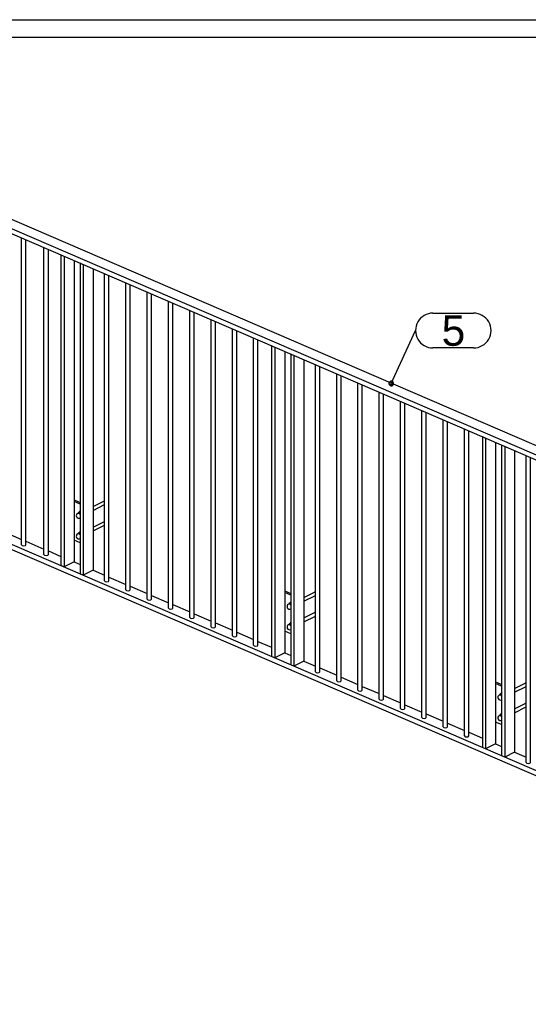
# Model space of a CAD drawing. Header units: millimetres. Extents: x -961 to -664, y 2222 to 2432.
# Tile 10 of 12: x -842 to -784, y 2314 to 2427. Entities that reach past the tile are written whole.
import ezdxf
from ezdxf.enums import TextEntityAlignment as Align

# ---------------------------------------------------------------- set-up
doc = ezdxf.new("R2010")
doc.units = ezdxf.units.MM
doc.layers.get('0').update_dxf_attribs({"linetype": 'CONTINUOUS'})
doc.layers.add('DIM49', color=4, linetype='CONTINUOUS')
doc.layers.add('TXT_ALL', color=7, linetype='CONTINUOUS')
doc.styles.add('ARIAL', font='arial.ttf')

# ---------------------------------------------------------------- blocks, each defined once
blk = doc.blocks.new('DINA4Q_00002', base_point=(-670.55, 2424.72))
blk.add_line((-953.55, 2424.72), (-670.55, 2424.72))
blk.add_lwpolyline([(-955.55, 2226.72), (-955.55, 2426.72), (-668.55, 2426.72)])
blk = doc.blocks.new('_ZBL0014_00001')
blk.add_blockref('DINA4Q_00002', (-670.55, 2424.72))
blk = doc.blocks.new('SHAPE_00612', base_point=(-799.37, 2384.91))
at = {"layer": 'DIM49', "color": 3}
for p, q in [((-794.58, 2393), (-789.9, 2393)), ((-799.37, 2384.91), (-796.58, 2391)), ((-789.9, 2389), (-794.58, 2389)), ((-799.11, 2384.95), (-799.63, 2384.95)), ((-799.26, 2385.15), (-799.48, 2385.15)), ((-799.17, 2384.75), (-799.58, 2384.75))]:
    blk.add_line(p, q, dxfattribs=at)
blk.add_lwpolyline([(-799.42, 2384.65), (-799.35, 2384.65), (-799.28, 2384.66), (-799.22, 2384.69), (-799.17, 2384.74), (-799.13, 2384.8), (-799.11, 2384.86), (-799.11, 2384.93), (-799.13, 2385), (-799.16, 2385.06), (-799.2, 2385.11), (-799.26, 2385.15), (-799.33, 2385.17), (-799.4, 2385.17), (-799.46, 2385.15), (-799.53, 2385.12), (-799.58, 2385.08), (-799.61, 2385.02), (-799.63, 2384.95), (-799.63, 2384.88), (-799.62, 2384.82), (-799.59, 2384.76), (-799.54, 2384.71), (-799.48, 2384.67)], close=True, dxfattribs=at)
for centre, start_param, end_param in [((-794.58, 2391), 1.570796, 4.712389), ((-789.9, 2391), 4.712389, 7.853982)]:
    blk.add_ellipse(centre, major_axis=(2, 0), ratio=1, start_param=start_param, end_param=end_param, dxfattribs=at)
at = {"layer": 'TXT_ALL', "style": 'ARIAL'}
blk.add_text('5', height=3.5, dxfattribs=at).set_placement((-793.58, 2391), align=Align.MIDDLE_LEFT)
blk = doc.blocks.new('Videhek_00164', base_point=(-726.53, 2352.61))
blk.add_blockref('SHAPE_00612', (-799.37, 2384.91))
blk = doc.blocks.new('Koker 50x20x2 EN 10219-2_00166', base_point=(-848.54, 2405.1))
for p, q in [((-847.41, 2405.67), (-725.54, 2353.12)), ((-848.54, 2405.1), (-726.67, 2352.55))]:
    blk.add_line(p, q)
blk.add_lwpolyline([(-847.41, 2405.67), (-848.54, 2405.1), (-848.05, 2404.3), (-727.16, 2352.17)])
blk = doc.blocks.new('Koker 50x20x2 EN 10219-2_00165')
blk.add_blockref('Koker 50x20x2 EN 10219-2_00166', (-848.54, 2405.1))
blk = doc.blocks.new('Koker 50x20x2 EN 10219-2_00168', base_point=(-848.05, 2368.61))
for p, q in [((-848.05, 2368.61), (-727.16, 2316.49)), ((-843.81, 2367.84), (-841.86, 2367)), ((-841.36, 2366.79), (-839.29, 2365.89)), ((-838.79, 2365.68), (-837.34, 2365.05)), ((-835.84, 2364.41), (-835.14, 2364.11)), ((-833.64, 2363.46), (-832.32, 2362.89)), ((-831.82, 2362.67), (-829.87, 2361.83)), ((-829.37, 2361.62), (-827.42, 2360.78)), ((-826.92, 2360.56), (-824.97, 2359.72)), ((-824.47, 2359.51), (-822.53, 2358.67)), ((-822.03, 2358.45), (-820.08, 2357.61)), ((-819.58, 2357.4), (-817.63, 2356.56)), ((-817.13, 2356.34), (-815.19, 2355.5)), ((-814.69, 2355.29), (-813.12, 2354.61)), ((-811.62, 2353.96), (-810.91, 2353.66)), ((-809.41, 2353.01), (-808.09, 2352.44)), ((-807.59, 2352.23), (-805.64, 2351.39)), ((-805.14, 2351.17), (-803.2, 2350.33)), ((-802.7, 2350.12), (-800.75, 2349.28)), ((-800.25, 2349.06), (-798.3, 2348.22)), ((-797.8, 2348), (-795.85, 2347.17)), ((-795.35, 2346.95), (-793.41, 2346.11)), ((-792.91, 2345.89), (-790.96, 2345.05)), ((-790.46, 2344.84), (-788.89, 2344.16)), ((-787.39, 2343.52), (-786.69, 2343.21)), ((-785.19, 2342.57), (-783.86, 2341.99))]:
    blk.add_line(p, q)
blk.add_lwpolyline([(-846.92, 2369.18), (-848.05, 2368.61), (-848.54, 2368.23), (-726.67, 2315.69)])
blk = doc.blocks.new('Koker 50x20x2 EN 10219-2_00167')
blk.add_blockref('Koker 50x20x2 EN 10219-2_00168', (-848.05, 2368.61))
blk = doc.blocks.new('Plaatwerk D_ 10_00175', base_point=(-835.14, 2371.04))
for p, q in [((-835.14, 2371.04), (-835.84, 2371.34)), ((-835.14, 2366.61), (-835.84, 2366.92))]:
    blk.add_line(p, q)
blk.add_lwpolyline([(-835.84, 2371.45), (-835.74, 2371.51), (-835.14, 2371.25)])
blk = doc.blocks.new('Plaatwerk D_ 10_00174')
blk.add_blockref('Plaatwerk D_ 10_00175', (-835.14, 2371.04))
blk = doc.blocks.new('Plaatwerk D_ 15_00177', base_point=(-836.98, 2399.52))
for p, q in [((-836.98, 2399.52), (-836.98, 2363.84)), ((-835.84, 2399.03), (-835.84, 2364.41)), ((-836.98, 2363.84), (-837.34, 2364)), ((-835.84, 2364.41), (-836.98, 2363.84))]:
    blk.add_line(p, q)
blk.add_lwpolyline([(-836.98, 2399.52), (-837.34, 2399.68), (-837.34, 2364)])
blk = doc.blocks.new('Plaatwerk D_ 15_00176')
blk.add_blockref('Plaatwerk D_ 15_00177', (-836.98, 2399.52))
blk = doc.blocks.new('Plaatwerk D_ 15_00179', base_point=(-834.77, 2398.57))
for p, q in [((-834.77, 2398.57), (-834.77, 2362.89)), ((-833.64, 2398.08), (-833.64, 2363.46)), ((-833.64, 2363.46), (-834.77, 2362.89)), ((-834.77, 2362.89), (-835.14, 2363.05))]:
    blk.add_line(p, q)
blk.add_lwpolyline([(-834.77, 2398.57), (-835.14, 2398.73), (-835.14, 2363.05)])
blk = doc.blocks.new('Plaatwerk D_ 15_00178')
blk.add_blockref('Plaatwerk D_ 15_00179', (-834.77, 2398.57))
blk = doc.blocks.new('Baluster_00173')
for name in ['Plaatwerk D_ 15_00176', 'Plaatwerk D_ 15_00178', 'Plaatwerk D_ 10_00174']:
    blk.add_blockref(name, (0, 0))
blk = doc.blocks.new('Plaatwerk D_ 10_00182', base_point=(-810.91, 2360.59))
for p, q in [((-810.91, 2360.59), (-811.62, 2360.89)), ((-810.91, 2356.17), (-811.62, 2356.47))]:
    blk.add_line(p, q)
blk.add_lwpolyline([(-811.62, 2361.01), (-811.51, 2361.06), (-810.91, 2360.8)])
blk = doc.blocks.new('Plaatwerk D_ 10_00181')
blk.add_blockref('Plaatwerk D_ 10_00182', (-810.91, 2360.59))
blk = doc.blocks.new('Plaatwerk D_ 15_00184', base_point=(-812.75, 2389.07))
for p, q in [((-812.75, 2389.07), (-812.75, 2353.39)), ((-811.62, 2388.59), (-811.62, 2353.96)), ((-812.75, 2353.39), (-813.12, 2353.55)), ((-811.62, 2353.96), (-812.75, 2353.39))]:
    blk.add_line(p, q)
blk.add_lwpolyline([(-812.75, 2389.07), (-813.12, 2389.23), (-813.12, 2353.55)])
blk = doc.blocks.new('Plaatwerk D_ 15_00183')
blk.add_blockref('Plaatwerk D_ 15_00184', (-812.75, 2389.07))
blk = doc.blocks.new('Plaatwerk D_ 15_00186', base_point=(-810.55, 2388.12))
for p, q in [((-810.55, 2388.12), (-810.55, 2352.44)), ((-809.41, 2387.64), (-809.41, 2353.01)), ((-810.55, 2352.44), (-810.91, 2352.6)), ((-809.41, 2353.01), (-810.55, 2352.44))]:
    blk.add_line(p, q)
blk.add_lwpolyline([(-810.55, 2388.12), (-810.91, 2388.28), (-810.91, 2352.6)])
blk = doc.blocks.new('Plaatwerk D_ 15_00185')
blk.add_blockref('Plaatwerk D_ 15_00186', (-810.55, 2388.12))
blk = doc.blocks.new('Baluster_00180')
for name in ['Plaatwerk D_ 15_00183', 'Plaatwerk D_ 15_00185', 'Plaatwerk D_ 10_00181']:
    blk.add_blockref(name, (0, 0))
blk = doc.blocks.new('Plaatwerk D_ 10_00189', base_point=(-786.69, 2350.14))
for p, q in [((-786.69, 2350.14), (-787.39, 2350.45)), ((-786.69, 2345.72), (-787.39, 2346.02))]:
    blk.add_line(p, q)
blk.add_lwpolyline([(-787.39, 2350.56), (-787.29, 2350.61), (-786.69, 2350.35)])
blk = doc.blocks.new('Plaatwerk D_ 10_00188')
blk.add_blockref('Plaatwerk D_ 10_00189', (-786.69, 2350.14))
blk = doc.blocks.new('Plaatwerk D_ 15_00191', base_point=(-788.52, 2378.63))
for p, q in [((-788.52, 2378.63), (-788.52, 2342.95)), ((-787.39, 2378.14), (-787.39, 2343.52)), ((-788.52, 2342.95), (-788.89, 2343.1)), ((-787.39, 2343.52), (-788.52, 2342.95))]:
    blk.add_line(p, q)
blk.add_lwpolyline([(-788.52, 2378.63), (-788.89, 2378.79), (-788.89, 2343.1)])
blk = doc.blocks.new('Plaatwerk D_ 15_00190')
blk.add_blockref('Plaatwerk D_ 15_00191', (-788.52, 2378.63))
blk = doc.blocks.new('Plaatwerk D_ 15_00193', base_point=(-786.32, 2377.68))
for p, q in [((-786.32, 2377.68), (-786.32, 2342)), ((-785.19, 2377.19), (-785.19, 2342.57)), ((-786.32, 2342), (-786.69, 2342.15)), ((-785.19, 2342.57), (-786.32, 2342))]:
    blk.add_line(p, q)
blk.add_lwpolyline([(-786.32, 2377.68), (-786.69, 2377.84), (-786.69, 2342.15)])
blk = doc.blocks.new('Plaatwerk D_ 15_00192')
blk.add_blockref('Plaatwerk D_ 15_00193', (-786.32, 2377.68))
blk = doc.blocks.new('Baluster_00187')
for name in ['Plaatwerk D_ 15_00190', 'Plaatwerk D_ 15_00192', 'Plaatwerk D_ 10_00188']:
    blk.add_blockref(name, (0, 0))
blk = doc.blocks.new('Massieve as 15_00210', base_point=(-831.82, 2362.25))
for p, q in [((-832.32, 2362.25), (-832.32, 2397.51)), ((-831.82, 2362.25), (-831.82, 2397.3))]:
    blk.add_line(p, q)
blk.add_ellipse((-832.07, 2362.25), major_axis=(0.25, 0), ratio=0.466203, start_param=3.141593, end_param=6.283185)
blk = doc.blocks.new('Massieve as 15_00209')
blk.add_blockref('Massieve as 15_00210', (-831.82, 2362.25))
blk = doc.blocks.new('Massieve as 15_00212', base_point=(-829.37, 2361.2))
for p, q in [((-829.87, 2361.2), (-829.87, 2396.46)), ((-829.37, 2361.2), (-829.37, 2396.24))]:
    blk.add_line(p, q)
blk.add_ellipse((-829.62, 2361.2), major_axis=(0.25, 0), ratio=0.466203, start_param=3.141593, end_param=6.283185)
blk = doc.blocks.new('Massieve as 15_00211')
blk.add_blockref('Massieve as 15_00212', (-829.37, 2361.2))
blk = doc.blocks.new('Massieve as 15_00214', base_point=(-826.92, 2360.14))
for p, q in [((-827.42, 2360.14), (-827.42, 2395.4)), ((-826.92, 2360.14), (-826.92, 2395.19))]:
    blk.add_line(p, q)
blk.add_ellipse((-827.17, 2360.14), major_axis=(0.25, 0), ratio=0.466203, start_param=3.141593, end_param=6.283185)
blk = doc.blocks.new('Massieve as 15_00213')
blk.add_blockref('Massieve as 15_00214', (-826.92, 2360.14))
blk = doc.blocks.new('Massieve as 15_00216', base_point=(-824.47, 2359.09))
for p, q in [((-824.97, 2359.09), (-824.97, 2394.35)), ((-824.47, 2359.09), (-824.47, 2394.13))]:
    blk.add_line(p, q)
blk.add_ellipse((-824.72, 2359.09), major_axis=(0.25, 0), ratio=0.466203, start_param=3.141593, end_param=6.283185)
blk = doc.blocks.new('Massieve as 15_00215')
blk.add_blockref('Massieve as 15_00216', (-824.47, 2359.09))
blk = doc.blocks.new('Massieve as 15_00218', base_point=(-822.03, 2358.03))
for p, q in [((-822.53, 2358.03), (-822.53, 2393.29)), ((-822.03, 2358.03), (-822.03, 2393.07))]:
    blk.add_line(p, q)
blk.add_ellipse((-822.28, 2358.03), major_axis=(0.25, 0), ratio=0.466203, start_param=3.141593, end_param=6.283185)
blk = doc.blocks.new('Massieve as 15_00217')
blk.add_blockref('Massieve as 15_00218', (-822.03, 2358.03))
blk = doc.blocks.new('Massieve as 15_00220', base_point=(-819.58, 2356.97))
for p, q in [((-820.08, 2356.97), (-820.08, 2392.24)), ((-819.58, 2356.97), (-819.58, 2392.02))]:
    blk.add_line(p, q)
blk.add_ellipse((-819.83, 2356.97), major_axis=(0.25, 0), ratio=0.466203, start_param=3.141593, end_param=6.283185)
blk = doc.blocks.new('Massieve as 15_00219')
blk.add_blockref('Massieve as 15_00220', (-819.58, 2356.97))
blk = doc.blocks.new('Massieve as 15_00222', base_point=(-817.13, 2355.92))
for p, q in [((-817.63, 2355.92), (-817.63, 2391.18)), ((-817.13, 2355.92), (-817.13, 2390.96))]:
    blk.add_line(p, q)
blk.add_ellipse((-817.38, 2355.92), major_axis=(0.25, 0), ratio=0.466203, start_param=3.141593, end_param=6.283185)
blk = doc.blocks.new('Massieve as 15_00221')
blk.add_blockref('Massieve as 15_00222', (-817.13, 2355.92))
blk = doc.blocks.new('Massieve as 15_00224', base_point=(-814.69, 2354.86))
for p, q in [((-815.19, 2354.86), (-815.19, 2390.12)), ((-814.69, 2354.86), (-814.69, 2389.91))]:
    blk.add_line(p, q)
blk.add_ellipse((-814.94, 2354.86), major_axis=(0.25, 0), ratio=0.466203, start_param=3.141593, end_param=6.283185)
blk = doc.blocks.new('Massieve as 15_00223')
blk.add_blockref('Massieve as 15_00224', (-814.69, 2354.86))
blk = doc.blocks.new('Massieve as 15_00226', base_point=(-807.59, 2351.8))
for p, q in [((-808.09, 2351.8), (-808.09, 2387.06)), ((-807.59, 2351.8), (-807.59, 2386.85))]:
    blk.add_line(p, q)
blk.add_ellipse((-807.84, 2351.8), major_axis=(0.25, 0), ratio=0.466203, start_param=3.141593, end_param=6.283185)
blk = doc.blocks.new('Massieve as 15_00225')
blk.add_blockref('Massieve as 15_00226', (-807.59, 2351.8))
blk = doc.blocks.new('Massieve as 15_00228', base_point=(-783.36, 2341.36))
for p, q in [((-783.86, 2341.36), (-783.86, 2376.62)), ((-783.36, 2341.36), (-783.36, 2376.4))]:
    blk.add_line(p, q)
blk.add_ellipse((-783.61, 2341.36), major_axis=(0.25, 0), ratio=0.466203, start_param=3.141593, end_param=6.283185)
blk = doc.blocks.new('Massieve as 15_00227')
blk.add_blockref('Massieve as 15_00228', (-783.36, 2341.36))
blk = doc.blocks.new('Massieve as 15_00232', base_point=(-805.14, 2350.75))
for p, q in [((-805.64, 2350.75), (-805.64, 2386.01)), ((-805.14, 2350.75), (-805.14, 2385.79))]:
    blk.add_line(p, q)
blk.add_ellipse((-805.39, 2350.75), major_axis=(0.25, 0), ratio=0.466203, start_param=3.141593, end_param=6.283185)
blk = doc.blocks.new('Massieve as 15_00231')
blk.add_blockref('Massieve as 15_00232', (-805.14, 2350.75))
blk = doc.blocks.new('Massieve as 15_00238', base_point=(-802.7, 2349.69))
for p, q in [((-803.2, 2349.69), (-803.2, 2384.95)), ((-802.7, 2349.69), (-802.7, 2384.74))]:
    blk.add_line(p, q)
blk.add_ellipse((-802.95, 2349.69), major_axis=(0.25, 0), ratio=0.466203, start_param=3.141593, end_param=6.283185)
blk = doc.blocks.new('Massieve as 15_00237')
blk.add_blockref('Massieve as 15_00238', (-802.7, 2349.69))
blk = doc.blocks.new('Massieve as 15_00244', base_point=(-800.25, 2348.64))
for p, q in [((-800.75, 2348.64), (-800.75, 2383.9)), ((-800.25, 2348.64), (-800.25, 2383.68))]:
    blk.add_line(p, q)
blk.add_ellipse((-800.5, 2348.64), major_axis=(0.25, 0), ratio=0.466203, start_param=3.141593, end_param=6.283185)
blk = doc.blocks.new('Massieve as 15_00243')
blk.add_blockref('Massieve as 15_00244', (-800.25, 2348.64))
blk = doc.blocks.new('Massieve as 15_00250', base_point=(-797.8, 2347.58))
for p, q in [((-798.3, 2347.58), (-798.3, 2382.84)), ((-797.8, 2347.58), (-797.8, 2382.63))]:
    blk.add_line(p, q)
blk.add_ellipse((-798.05, 2347.58), major_axis=(0.25, 0), ratio=0.466203, start_param=3.141593, end_param=6.283185)
blk = doc.blocks.new('Massieve as 15_00249')
blk.add_blockref('Massieve as 15_00250', (-797.8, 2347.58))
blk = doc.blocks.new('Massieve as 15_00256', base_point=(-795.35, 2346.53))
for p, q in [((-795.85, 2346.53), (-795.85, 2381.79)), ((-795.35, 2346.53), (-795.35, 2381.57))]:
    blk.add_line(p, q)
blk.add_ellipse((-795.6, 2346.53), major_axis=(0.25, 0), ratio=0.466203, start_param=3.141593, end_param=6.283185)
blk = doc.blocks.new('Massieve as 15_00255')
blk.add_blockref('Massieve as 15_00256', (-795.35, 2346.53))
blk = doc.blocks.new('Massieve as 15_00262', base_point=(-792.91, 2345.47))
for p, q in [((-793.41, 2345.47), (-793.41, 2380.73)), ((-792.91, 2345.47), (-792.91, 2380.52))]:
    blk.add_line(p, q)
blk.add_ellipse((-793.16, 2345.47), major_axis=(0.25, 0), ratio=0.466203, start_param=3.141593, end_param=6.283185)
blk = doc.blocks.new('Massieve as 15_00261')
blk.add_blockref('Massieve as 15_00262', (-792.91, 2345.47))
blk = doc.blocks.new('Massieve as 15_00268', base_point=(-790.46, 2344.42))
for p, q in [((-790.96, 2344.42), (-790.96, 2379.68)), ((-790.46, 2344.42), (-790.46, 2379.46))]:
    blk.add_line(p, q)
blk.add_ellipse((-790.71, 2344.42), major_axis=(0.25, 0), ratio=0.466203, start_param=3.141593, end_param=6.283185)
blk = doc.blocks.new('Massieve as 15_00267')
blk.add_blockref('Massieve as 15_00268', (-790.46, 2344.42))
blk = doc.blocks.new('Massieve as 15_00286', base_point=(-841.36, 2366.37))
for p, q in [((-841.86, 2366.37), (-841.86, 2401.63)), ((-841.36, 2366.37), (-841.36, 2401.41))]:
    blk.add_line(p, q)
blk.add_ellipse((-841.61, 2366.37), major_axis=(0.25, 0), ratio=0.466203, start_param=3.141593, end_param=6.283185)
blk = doc.blocks.new('Massieve as 15_00285')
blk.add_blockref('Massieve as 15_00286', (-841.36, 2366.37))
blk = doc.blocks.new('Massieve as 15_00288', base_point=(-838.79, 2365.26))
for p, q in [((-839.29, 2365.26), (-839.29, 2400.52)), ((-838.79, 2365.26), (-838.79, 2400.3))]:
    blk.add_line(p, q)
blk.add_ellipse((-839.04, 2365.26), major_axis=(0.25, 0), ratio=0.466203, start_param=3.141593, end_param=6.283185)
blk = doc.blocks.new('Massieve as 15_00287')
blk.add_blockref('Massieve as 15_00288', (-838.79, 2365.26))
blk = doc.blocks.new('Lamellen_00208')
for name in ['Massieve as 15_00285', 'Massieve as 15_00287', 'Massieve as 15_00209', 'Massieve as 15_00211', 'Massieve as 15_00213', 'Massieve as 15_00215', 'Massieve as 15_00217', 'Massieve as 15_00219', 'Massieve as 15_00221', 'Massieve as 15_00223', 'Massieve as 15_00225', 'Massieve as 15_00231', 'Massieve as 15_00237', 'Massieve as 15_00243', 'Massieve as 15_00249', 'Massieve as 15_00255', 'Massieve as 15_00261', 'Massieve as 15_00267', 'Massieve as 15_00227']:
    blk.add_blockref(name, (0, 0))
blk = doc.blocks.new('Videhek_00163')
for name, p in [('Koker 50x20x2 EN 10219-2_00165', (0, 0)), ('Lamellen_00208', (0, 0)), ('Baluster_00173', (0, 0)), ('Videhek_00164', (-726.53, 2352.61)), ('Baluster_00180', (0, 0)), ('Baluster_00187', (0, 0)), ('Koker 50x20x2 EN 10219-2_00167', (0, 0))]:
    blk.add_blockref(name, p)
blk = doc.blocks.new('00 begane grond_00050')
blk.add_blockref('Videhek_00163', (0, 0))
blk = doc.blocks.new('Duplex_00049')
blk.add_blockref('00 begane grond_00050', (0, 0))
blk = doc.blocks.new('Draadstang-M12x130_00398', base_point=(-833.64, 2370.78))
blk.add_line((-833.64, 2370.33), (-832.32, 2371))
blk.add_lwpolyline([(-833.64, 2370.78), (-832.42, 2371.4)])
blk.add_ellipse((-832.33, 2371.22), major_axis=(0.09, -0.179), ratio=0.649469, start_param=2.354866, end_param=3.141593)
blk = doc.blocks.new('Draadstang-M12x130_00397')
blk.add_blockref('Draadstang-M12x130_00398', (-833.64, 2370.78))
blk = doc.blocks.new('Sluitring (DIN 125)-M12_00400', base_point=(-835.16, 2370.24))
blk.add_line((-835.16, 2370.24), (-835.14, 2370.25))
for start_param, end_param in [(3.141593, 3.68106), (3.047429, 3.141593)]:
    blk.add_ellipse((-834.98, 2369.88), major_axis=(0.18, -0.357), ratio=0.649469, start_param=start_param, end_param=end_param)
blk = doc.blocks.new('Sluitring (DIN 125)-M12_00399')
blk.add_blockref('Sluitring (DIN 125)-M12_00400', (-835.16, 2370.24))
blk = doc.blocks.new('Hoge dopmoer (DIN 1587)-M12_00402', base_point=(-835.14, 2369.47))
for p, q in [((-835.14, 2370.19), (-835.33, 2370.09)), ((-835.34, 2370.04), (-835.41, 2370)), ((-835.38, 2370.02), (-835.33, 2370.09)), ((-835.21, 2370.03), (-835.14, 2370.01)), ((-835.14, 2369.47), (-835.14, 2369.47))]:
    blk.add_line(p, q)
blk.add_lwpolyline([(-835.33, 2370.09), (-835.27, 2370.06), (-835.21, 2370.03)])
blk.add_arc((-835.28, 2369.73), 0.3, 116.7504, -63.2496)
for centre, start_param, end_param in [((-835.28, 2369.73), 1.811372, 3.141593), ((-835.21, 2369.77), 2.481599, 3.141593), ((-835.21, 2369.77), 2.163397, 2.481599), ((-835.28, 2369.73), 0, 0.010233)]:
    blk.add_ellipse(centre, major_axis=(0.135, -0.268), ratio=0.649469, start_param=start_param, end_param=end_param)
blk = doc.blocks.new('Hoge dopmoer (DIN 1587)-M12_00401')
blk.add_blockref('Hoge dopmoer (DIN 1587)-M12_00402', (-835.14, 2369.47))
blk = doc.blocks.new('Montage_00396')
for name in ['Draadstang-M12x130_00397', 'Hoge dopmoer (DIN 1587)-M12_00401', 'Sluitring (DIN 125)-M12_00399']:
    blk.add_blockref(name, (0, 0))
blk = doc.blocks.new('Draadstang-M12x130_00405', base_point=(-833.64, 2368.42))
blk.add_line((-833.64, 2367.98), (-832.32, 2368.64))
blk.add_lwpolyline([(-833.64, 2368.42), (-832.42, 2369.04)])
blk.add_ellipse((-832.33, 2368.86), major_axis=(0.09, -0.179), ratio=0.649469, start_param=2.354866, end_param=3.141593)
blk = doc.blocks.new('Draadstang-M12x130_00404')
blk.add_blockref('Draadstang-M12x130_00405', (-833.64, 2368.42))
blk = doc.blocks.new('Sluitring (DIN 125)-M12_00407', base_point=(-835.16, 2367.88))
blk.add_line((-835.16, 2367.88), (-835.14, 2367.89))
for start_param, end_param in [(3.141593, 3.68106), (3.047429, 3.141593)]:
    blk.add_ellipse((-834.98, 2367.52), major_axis=(0.18, -0.357), ratio=0.649469, start_param=start_param, end_param=end_param)
blk = doc.blocks.new('Sluitring (DIN 125)-M12_00406')
blk.add_blockref('Sluitring (DIN 125)-M12_00407', (-835.16, 2367.88))
blk = doc.blocks.new('Hoge dopmoer (DIN 1587)-M12_00409', base_point=(-835.14, 2367.11))
for p, q in [((-835.34, 2367.68), (-835.41, 2367.64)), ((-835.38, 2367.66), (-835.33, 2367.73)), ((-835.14, 2367.83), (-835.33, 2367.73)), ((-835.21, 2367.67), (-835.14, 2367.65)), ((-835.14, 2367.11), (-835.14, 2367.11))]:
    blk.add_line(p, q)
blk.add_lwpolyline([(-835.33, 2367.73), (-835.27, 2367.7), (-835.21, 2367.67)])
blk.add_arc((-835.28, 2367.37), 0.3, 116.7504, -63.2496)
for centre, start_param, end_param in [((-835.28, 2367.37), 1.811372, 3.141593), ((-835.21, 2367.41), 2.481599, 3.141593), ((-835.21, 2367.41), 2.163397, 2.481599), ((-835.28, 2367.37), 0, 0.010233)]:
    blk.add_ellipse(centre, major_axis=(0.135, -0.268), ratio=0.649469, start_param=start_param, end_param=end_param)
blk = doc.blocks.new('Hoge dopmoer (DIN 1587)-M12_00408')
blk.add_blockref('Hoge dopmoer (DIN 1587)-M12_00409', (-835.14, 2367.11))
blk = doc.blocks.new('Montage_00403')
for name in ['Draadstang-M12x130_00404', 'Sluitring (DIN 125)-M12_00406', 'Hoge dopmoer (DIN 1587)-M12_00408']:
    blk.add_blockref(name, (0, 0))
blk = doc.blocks.new('Draadstang-M12x130_00412', base_point=(-809.41, 2360.34))
blk.add_line((-809.41, 2359.89), (-808.09, 2360.56))
blk.add_lwpolyline([(-809.41, 2360.34), (-808.2, 2360.95)])
blk.add_ellipse((-808.11, 2360.77), major_axis=(0.09, -0.179), ratio=0.649469, start_param=2.354866, end_param=3.141593)
blk = doc.blocks.new('Draadstang-M12x130_00411')
blk.add_blockref('Draadstang-M12x130_00412', (-809.41, 2360.34))
blk = doc.blocks.new('Sluitring (DIN 125)-M12_00414', base_point=(-810.94, 2359.79))
blk.add_line((-810.94, 2359.79), (-810.91, 2359.8))
for start_param, end_param in [(3.141593, 3.68106), (3.047429, 3.141593)]:
    blk.add_ellipse((-810.76, 2359.44), major_axis=(0.18, -0.357), ratio=0.649469, start_param=start_param, end_param=end_param)
blk = doc.blocks.new('Sluitring (DIN 125)-M12_00413')
blk.add_blockref('Sluitring (DIN 125)-M12_00414', (-810.94, 2359.79))
blk = doc.blocks.new('Hoge dopmoer (DIN 1587)-M12_00416', base_point=(-810.91, 2359.02))
for p, q in [((-811.12, 2359.59), (-811.19, 2359.56)), ((-811.15, 2359.57), (-811.1, 2359.65)), ((-810.91, 2359.74), (-811.1, 2359.65)), ((-810.98, 2359.59), (-810.91, 2359.56)), ((-810.91, 2359.02), (-810.92, 2359.02))]:
    blk.add_line(p, q)
blk.add_lwpolyline([(-811.1, 2359.65), (-811.04, 2359.61), (-810.98, 2359.59)])
blk.add_arc((-811.05, 2359.29), 0.3, 116.7504, -63.2496)
for centre, start_param, end_param in [((-811.05, 2359.29), 1.811372, 3.141593), ((-810.98, 2359.32), 2.481599, 3.141593), ((-810.98, 2359.32), 2.163397, 2.481599), ((-811.05, 2359.29), 0, 0.010233)]:
    blk.add_ellipse(centre, major_axis=(0.135, -0.268), ratio=0.649469, start_param=start_param, end_param=end_param)
blk = doc.blocks.new('Hoge dopmoer (DIN 1587)-M12_00415')
blk.add_blockref('Hoge dopmoer (DIN 1587)-M12_00416', (-810.91, 2359.02))
blk = doc.blocks.new('Montage_00410')
for name in ['Draadstang-M12x130_00411', 'Hoge dopmoer (DIN 1587)-M12_00415', 'Sluitring (DIN 125)-M12_00413']:
    blk.add_blockref(name, (0, 0))
blk = doc.blocks.new('Draadstang-M12x130_00419', base_point=(-809.41, 2357.98))
blk.add_line((-809.41, 2357.53), (-808.09, 2358.2))
blk.add_lwpolyline([(-809.41, 2357.98), (-808.2, 2358.59)])
blk.add_ellipse((-808.11, 2358.41), major_axis=(0.09, -0.179), ratio=0.649469, start_param=2.354866, end_param=3.141593)
blk = doc.blocks.new('Draadstang-M12x130_00418')
blk.add_blockref('Draadstang-M12x130_00419', (-809.41, 2357.98))
blk = doc.blocks.new('Sluitring (DIN 125)-M12_00421', base_point=(-810.94, 2357.43))
blk.add_line((-810.94, 2357.43), (-810.91, 2357.45))
for start_param, end_param in [(3.141593, 3.68106), (3.047429, 3.141593)]:
    blk.add_ellipse((-810.76, 2357.08), major_axis=(0.18, -0.357), ratio=0.649469, start_param=start_param, end_param=end_param)
blk = doc.blocks.new('Sluitring (DIN 125)-M12_00420')
blk.add_blockref('Sluitring (DIN 125)-M12_00421', (-810.94, 2357.43))
blk = doc.blocks.new('Hoge dopmoer (DIN 1587)-M12_00423', base_point=(-810.91, 2356.66))
for p, q in [((-811.12, 2357.23), (-811.19, 2357.2)), ((-811.15, 2357.21), (-811.1, 2357.29)), ((-810.91, 2357.38), (-811.1, 2357.29)), ((-810.98, 2357.23), (-810.91, 2357.2)), ((-810.91, 2356.66), (-810.92, 2356.66))]:
    blk.add_line(p, q)
blk.add_lwpolyline([(-811.1, 2357.29), (-811.04, 2357.26), (-810.98, 2357.23)])
blk.add_arc((-811.05, 2356.93), 0.3, 116.7504, -63.2496)
for centre, start_param, end_param in [((-811.05, 2356.93), 1.811372, 3.141593), ((-810.98, 2356.96), 2.481599, 3.141593), ((-810.98, 2356.96), 2.163397, 2.481599), ((-811.05, 2356.93), 0, 0.010233)]:
    blk.add_ellipse(centre, major_axis=(0.135, -0.268), ratio=0.649469, start_param=start_param, end_param=end_param)
blk = doc.blocks.new('Hoge dopmoer (DIN 1587)-M12_00422')
blk.add_blockref('Hoge dopmoer (DIN 1587)-M12_00423', (-810.91, 2356.66))
blk = doc.blocks.new('Montage_00417')
for name in ['Draadstang-M12x130_00418', 'Hoge dopmoer (DIN 1587)-M12_00422', 'Sluitring (DIN 125)-M12_00420']:
    blk.add_blockref(name, (0, 0))
blk = doc.blocks.new('Draadstang-M12x130_00426', base_point=(-785.19, 2349.89))
blk.add_line((-785.19, 2349.44), (-783.86, 2350.11))
blk.add_lwpolyline([(-785.19, 2349.89), (-783.97, 2350.5)])
blk.add_ellipse((-783.88, 2350.32), major_axis=(0.09, -0.179), ratio=0.649469, start_param=2.354866, end_param=3.141593)
blk = doc.blocks.new('Draadstang-M12x130_00425')
blk.add_blockref('Draadstang-M12x130_00426', (-785.19, 2349.89))
blk = doc.blocks.new('Sluitring (DIN 125)-M12_00428', base_point=(-786.71, 2349.35))
blk.add_line((-786.71, 2349.35), (-786.69, 2349.36))
for start_param, end_param in [(3.141593, 3.68106), (3.047429, 3.141593)]:
    blk.add_ellipse((-786.53, 2348.99), major_axis=(0.18, -0.357), ratio=0.649469, start_param=start_param, end_param=end_param)
blk = doc.blocks.new('Sluitring (DIN 125)-M12_00427')
blk.add_blockref('Sluitring (DIN 125)-M12_00428', (-786.71, 2349.35))
blk = doc.blocks.new('Hoge dopmoer (DIN 1587)-M12_00430', base_point=(-786.69, 2348.57))
for p, q in [((-786.89, 2349.14), (-786.96, 2349.11)), ((-786.92, 2349.13), (-786.88, 2349.2)), ((-786.69, 2349.29), (-786.88, 2349.2)), ((-786.76, 2349.14), (-786.69, 2349.11)), ((-786.69, 2348.57), (-786.69, 2348.57))]:
    blk.add_line(p, q)
blk.add_lwpolyline([(-786.88, 2349.2), (-786.82, 2349.17), (-786.76, 2349.14)])
blk.add_arc((-786.82, 2348.84), 0.3, 116.7504, -63.2496)
for centre, start_param, end_param in [((-786.82, 2348.84), 1.811372, 3.141593), ((-786.76, 2348.88), 2.481599, 3.141593), ((-786.76, 2348.88), 2.163397, 2.481599), ((-786.82, 2348.84), 0, 0.010233)]:
    blk.add_ellipse(centre, major_axis=(0.135, -0.268), ratio=0.649469, start_param=start_param, end_param=end_param)
blk = doc.blocks.new('Hoge dopmoer (DIN 1587)-M12_00429')
blk.add_blockref('Hoge dopmoer (DIN 1587)-M12_00430', (-786.69, 2348.57))
blk = doc.blocks.new('Montage_00424')
for name in ['Draadstang-M12x130_00425', 'Hoge dopmoer (DIN 1587)-M12_00429', 'Sluitring (DIN 125)-M12_00427']:
    blk.add_blockref(name, (0, 0))
blk = doc.blocks.new('Draadstang-M12x130_00433', base_point=(-785.19, 2347.53))
blk.add_line((-785.19, 2347.08), (-783.86, 2347.75))
blk.add_lwpolyline([(-785.19, 2347.53), (-783.97, 2348.14)])
blk.add_ellipse((-783.88, 2347.97), major_axis=(0.09, -0.179), ratio=0.649469, start_param=2.354866, end_param=3.141593)
blk = doc.blocks.new('Draadstang-M12x130_00432')
blk.add_blockref('Draadstang-M12x130_00433', (-785.19, 2347.53))
blk = doc.blocks.new('Sluitring (DIN 125)-M12_00435', base_point=(-786.71, 2346.99))
blk.add_line((-786.71, 2346.99), (-786.69, 2347))
for start_param, end_param in [(3.141593, 3.68106), (3.047429, 3.141593)]:
    blk.add_ellipse((-786.53, 2346.63), major_axis=(0.18, -0.357), ratio=0.649469, start_param=start_param, end_param=end_param)
blk = doc.blocks.new('Sluitring (DIN 125)-M12_00434')
blk.add_blockref('Sluitring (DIN 125)-M12_00435', (-786.71, 2346.99))
blk = doc.blocks.new('Hoge dopmoer (DIN 1587)-M12_00437', base_point=(-786.69, 2346.22))
for p, q in [((-786.89, 2346.78), (-786.96, 2346.75)), ((-786.92, 2346.77), (-786.88, 2346.84)), ((-786.69, 2346.94), (-786.88, 2346.84)), ((-786.76, 2346.78), (-786.69, 2346.75)), ((-786.69, 2346.22), (-786.69, 2346.21))]:
    blk.add_line(p, q)
blk.add_lwpolyline([(-786.88, 2346.84), (-786.82, 2346.81), (-786.76, 2346.78)])
blk.add_arc((-786.82, 2346.48), 0.3, 116.7504, -63.2496)
for centre, start_param, end_param in [((-786.82, 2346.48), 1.811372, 3.141593), ((-786.76, 2346.52), 2.481599, 3.141593), ((-786.76, 2346.52), 2.163397, 2.481599), ((-786.82, 2346.48), 0, 0.010233)]:
    blk.add_ellipse(centre, major_axis=(0.135, -0.268), ratio=0.649469, start_param=start_param, end_param=end_param)
blk = doc.blocks.new('Hoge dopmoer (DIN 1587)-M12_00436')
blk.add_blockref('Hoge dopmoer (DIN 1587)-M12_00437', (-786.69, 2346.22))
blk = doc.blocks.new('Montage_00431')
for name in ['Draadstang-M12x130_00432', 'Hoge dopmoer (DIN 1587)-M12_00436', 'Sluitring (DIN 125)-M12_00434']:
    blk.add_blockref(name, (0, 0))
blk = doc.blocks.new('MONTAGE-TOTAAL_00377')
for name in ['Montage_00396', 'Montage_00403', 'Montage_00410', 'Montage_00417', 'Montage_00424', 'Montage_00431']:
    blk.add_blockref(name, (0, 0))
blk = doc.blocks.new('Assen_00048')
for name in ['Duplex_00049', 'MONTAGE-TOTAAL_00377']:
    blk.add_blockref(name, (0, 0))
blk = doc.blocks.new('_A3D0034_00029')
blk.add_blockref('Assen_00048', (0, 0))
blk = doc.blocks.new('_ANS0034_00028')
blk.add_blockref('_A3D0034_00029', (0, 0))

msp = doc.modelspace()

# ---------------------------------------------------------------- block references
for name in ['_ZBL0014_00001', '_ANS0034_00028']:
    msp.add_blockref(name, (0, 0))

doc.saveas('drawing.dxf')
